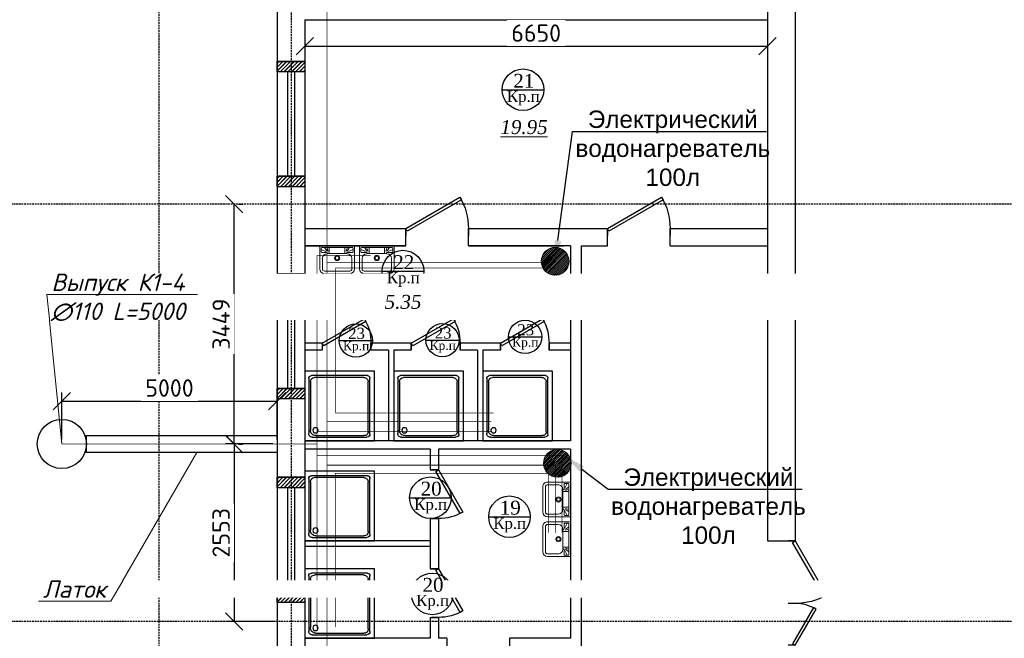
# Model space of a CAD drawing. Header units: inches. Extents: x 8001 to 766003, y -84601 to 563258.
# Tile 169 of 169: x 466751 to 480909, y 406423 to 415313. Entities that reach past the tile are written whole.
import ezdxf
from ezdxf import colors
from ezdxf.entities.mleader import LeaderData, LeaderLine
from ezdxf.math import Vec2, Vec3

# ---------------------------------------------------------------- set-up
doc = ezdxf.new("R2010")
doc.units = ezdxf.units.IN
doc.header["$MEASUREMENT"] = 0
doc.linetypes.add('Dashed', pattern=[19.05, 12.7, -6.35])
for name, color, linetype, lineweight in [('-N1-B1-', 5, 'Continuous', 50), ('.', 7, 'Continuous', 15), ('22-САНТЕХНИКА', 4, 'Continuous', 5), ('Т3', 10, 'Continuous', 25)]:
    doc.layers.add(name, color=color, linetype=linetype, lineweight=lineweight)
doc.layers.add('РАЗРЕЗ', color=7, linetype='Continuous')
doc.styles.add('ISOCPEUR_1.00', font='isocpeui.ttf')
doc.styles.get("Standard").update_dxf_attribs({"font": 'arial.ttf'})
doc.styles.add('Text style', font='isocpeur.ttf', dxfattribs={"height": 250})
doc.styles.add('TIEMS', font='times.ttf')
doc.dimstyles.new('Dim Style', dxfattribs={"dimtxt": 250, "dimasz": 250, "dimexe": 125, "dimexo": 62.5, "dimgap": 62.5, "dimtad": 1, "dimdec": 0, "dimtxsty": 'Text style', "dimblk": 'OBLIQUE', "dimcen": 250, "dimclrd": 256, "dimclre": 256, "dimclrt": 256, "dimadec": 0, "dimazin": 0, "dimtfac": 1, "dimtdec": 0, "dimtmove": 0, "dimatfit": 3, "dimldrblk": 'OBLIQUE', "dimfxl": 1, "dimlwd": -1, "dimlwe": -1, "dimarcsym": 0})

# ---------------------------------------------------------------- blocks, each defined once
blk = doc.blocks.new('*U285')
at = {"color": 5}
for p, q in [((0, 0), (0, -4)), ((-36, 0), (-36, -4))]:
    blk.add_line(p, q, dxfattribs=at)
blk.add_lwpolyline([(0, 0), (-31.18, 18), (-32.05, 16.48), (-0.88, -1.52)], close=True, dxfattribs=at)
blk.add_arc((0, 0), 36, 150, 180, dxfattribs=at)
blk = doc.blocks.new('*U286')
at = {"color": 5}
for p, q in [((0, 0), (0, -4)), ((-28, 0), (-28, -4))]:
    blk.add_line(p, q, dxfattribs=at)
blk.add_lwpolyline([(0, 0), (-24.25, 14), (-25.12, 12.48), (-0.88, -1.52)], close=True, dxfattribs=at)
blk.add_arc((0, 0), 28, 150, 180, dxfattribs=at)
blk = doc.blocks.new('*U287')
at = {"color": 5}
for p, q in [((0, 0), (0, 4)), ((36, 0), (36, 4))]:
    blk.add_line(p, q, dxfattribs=at)
blk.add_lwpolyline([(0, 0), (31.18, -18), (32.05, -16.48), (0.88, 1.52)], close=True, dxfattribs=at)
blk.add_arc((0, 0), 36, 330, 0, dxfattribs=at)
blk = doc.blocks.new('*U288')
at = {"color": 5}
for p, q in [((0, 0), (0, 4)), ((24, 0), (24, 4))]:
    blk.add_line(p, q, dxfattribs=at)
blk.add_lwpolyline([(0, 0), (20.78, -12), (21.66, -10.48), (0.88, 1.52)], close=True, dxfattribs=at)
blk.add_arc((0, 0), 24, 330, 0, dxfattribs=at)
blk = doc.blocks.new('_Oblique')
at = {"color": 0, "linetype": 'ByBlock', "lineweight": -2}
blk.add_line((-0.5, -0.5), (0.5, 0.5), dxfattribs=at)
blk = doc.blocks.new('*D220')
at = {"transparency": 16777216}
for p, q in [((178698, 216613), (178698, 216170)), ((185348, 216613), (185348, 216170)), ((178698, 216295), (185348, 216295))]:
    blk.add_line(p, q, dxfattribs=at)
at = {"layer": 'Defpoints', "color": 0, "transparency": 16777216}
for p in [(178698, 216676), (185348, 216676), (185348, 216295)]:
    blk.add_point(p, dxfattribs=at)
at = {"transparency": 16777216, "xscale": 250, "yscale": 250, "zscale": 250, "rotation": 180}
blk.add_blockref('_Oblique', (178698, 216295), dxfattribs=at)
at = {"transparency": 16777216, "xscale": 250, "yscale": 250, "zscale": 250}
blk.add_blockref('_Oblique', (185348, 216295), dxfattribs=at)
at = {"transparency": 16777216, "insert": (182023, 216483), "char_height": 250, "attachment_point": 5, "style": 'Text style', "bg_fill": 3, "box_fill_scale": 1.25, "bg_fill_color": 256, "bg_fill_true_color": 13158600, "bg_fill_transparency": 0}
blk.add_mtext('6650', dxfattribs=at)
blk = doc.blocks.new('Podd_100x100')
for p, q in [((-1000, 1000), (0, 1000)), ((-1000, 0), (-1000, 1000)), ((0, 1000), (0, 0)), ((-934, 95), (-934, 899)), ((-899, 936), (-93, 936)), ((-846, 910), (-138, 910)), ((-54, 897), (-54, 104)), ((-910, 134), (-910, 845)), ((-80, 849), (-80, 153)), ((0, 0), (-1000, 0)), ((-106, 50), (-891, 50)), ((-158, 74), (-849, 74))]:
    blk.add_line(p, q)
blk.add_circle((-152, 149), 37.8)
for centre, radius, start, end in [((-897, 899), 37.1, 93.4392, 180), ((-846, 845), 64.4, 89.8866, 180.3705), ((-140, 849), 60.5, 359.6831, 88.2872), ((-93, 897), 39.2, 0.0324, 90), ((-155, 149), 75.6, 267.8648, 3.2153), ((-891, 93), 43.1, 176.352, 270.7469), ((-855, 128), 55.1, 174.0824, 276.5324), ((-107, 102), 52.6, 270.31, 1.996)]:
    blk.add_arc(centre, radius, start, end)
blk = doc.blocks.new('fewfwefwe')
at = {"layer": '22-САНТЕХНИКА', "color": 0}
for p, q in [((4138100, 871350), (4138100, 871019)), ((4138350, 871350), (4138100, 871350)), ((4138119, 871313), (4138119, 871269)), ((4138350, 871325), (4138131, 871325)), ((4138188, 871269), (4138131, 871294)), ((4138206, 871275), (4138175, 871319)), ((4138219, 871275), (4138206, 871319)), ((4138238, 871238), (4138238, 871325)), ((4138350, 871350), (4138600, 871350)), ((4138350, 871325), (4138569, 871325)), ((4138462, 871238), (4138462, 871325)), ((4138481, 871275), (4138494, 871319)), ((4138494, 871275), (4138525, 871319)), ((4138512, 871269), (4138569, 871294)), ((4138581, 871313), (4138581, 871269)), ((4138600, 871350), (4138600, 871019)), ((4138131, 871256), (4138200, 871256)), ((4138138, 871019), (4138138, 871169)), ((4138206, 871238), (4138350, 871238)), ((4138212, 871244), (4138212, 871238)), ((4138494, 871238), (4138350, 871238)), ((4138488, 871244), (4138488, 871238)), ((4138569, 871256), (4138500, 871256)), ((4138562, 871019), (4138562, 871169)), ((4138350, 870988), (4138169, 870988)), ((4138350, 870988), (4138531, 870988)), ((4138169, 870950), (4138350, 870950)), ((4138531, 870950), (4138350, 870950))]:
    blk.add_line(p, q, dxfattribs=at)
for radius in [37.5, 25]:
    blk.add_circle((4138350, 871175), radius, dxfattribs=at)
for centre, radius, start, end in [((4138131, 871313), 12.5, 90, 180), ((4138131, 871269), 12.5, 180, 270), ((4138569, 871313), 12.5, 0, 90), ((4138569, 871269), 12.5, 270, 0), ((4138206, 871169), 68.7, 90, 180), ((4138200, 871244), 12.5, 0, 90), ((4138500, 871244), 12.5, 90, 180), ((4138494, 871169), 68.7, 0, 90), ((4138169, 871019), 68.7, 180, 270), ((4138169, 871019), 31.2, 180, 270), ((4138531, 871019), 68.7, 270, 0), ((4138531, 871019), 31.2, 270, 0)]:
    blk.add_arc(centre, radius, start, end, dxfattribs=at)
blk = doc.blocks.new('_None')
blk = doc.blocks.new('*D329')
at = {"transparency": 16777216}
for p, q in [((470390, 409216), (469710, 409216)), ((469835, 409216), (469835, 406663)), ((470390, 406663), (469710, 406663))]:
    blk.add_line(p, q, dxfattribs=at)
at = {"layer": 'Defpoints', "color": 0, "transparency": 16777216}
for p in [(470452, 409216), (469835, 406663), (470452, 406663)]:
    blk.add_point(p, dxfattribs=at)
at = {"transparency": 16777216, "xscale": 250, "yscale": 250, "zscale": 250}
for p, rotation in [((469835, 409216), 90), ((469835, 406663), 270)]:
    blk.add_blockref('_Oblique', p, dxfattribs=dict(at, rotation=rotation))
at = {"transparency": 16777216, "insert": (469647, 407940), "char_height": 250, "attachment_point": 5, "rotation": 90, "style": 'Text style', "bg_fill": 3, "box_fill_scale": 1.25, "bg_fill_color": 256, "bg_fill_true_color": 13158600, "bg_fill_transparency": 0}
blk.add_mtext('2553', dxfattribs=at)
blk = doc.blocks.new('*D312')
at = {"transparency": 16777216}
for p, q in [((469836, 409215), (469836, 412663)), ((469898, 412663), (469961, 412663)), ((469898, 409215), (469961, 409215))]:
    blk.add_line(p, q, dxfattribs=at)
at = {"layer": 'Defpoints', "color": 0, "transparency": 16777216}
for p in [(469836, 412663), (469836, 412663), (469836, 409215)]:
    blk.add_point(p, dxfattribs=at)
at = {"transparency": 16777216, "xscale": 250, "yscale": 250, "zscale": 250}
for p, rotation in [((469836, 412663), 90), ((469836, 409215), 270)]:
    blk.add_blockref('_Oblique', p, dxfattribs=dict(at, rotation=rotation))
at = {"transparency": 16777216, "insert": (469648, 410939), "char_height": 250, "attachment_point": 5, "rotation": 90, "style": 'Text style', "bg_fill": 3, "box_fill_scale": 1.25, "bg_fill_color": 256, "bg_fill_true_color": 13158600, "bg_fill_transparency": 0}
blk.add_mtext('3449', dxfattribs=at)
blk = doc.blocks.new('*D313')
at = {"transparency": 16777216}
for p, q in [((467358, 409278), (467358, 409957)), ((470452, 409278), (470452, 409957)), ((467358, 409832), (470452, 409832))]:
    blk.add_line(p, q, dxfattribs=at)
at = {"layer": 'Defpoints', "color": 0, "transparency": 16777216}
for p in [(470452, 409832), (467358, 409216), (470452, 409216)]:
    blk.add_point(p, dxfattribs=at)
at = {"transparency": 16777216, "xscale": 250, "yscale": 250, "zscale": 250, "rotation": 180}
blk.add_blockref('_Oblique', (467358, 409832), dxfattribs=at)
at = {"transparency": 16777216, "xscale": 250, "yscale": 250, "zscale": 250}
blk.add_blockref('_Oblique', (470452, 409832), dxfattribs=at)
at = {"transparency": 16777216, "insert": (468905, 410020), "char_height": 250, "attachment_point": 5, "style": 'Text style', "bg_fill": 3, "box_fill_scale": 1.25, "bg_fill_color": 256, "bg_fill_true_color": 13158600, "bg_fill_transparency": 0}
blk.add_mtext('5000', dxfattribs=at)
blk = doc.blocks.new('sjjg')
at = {"layer": '.'}
h = blk.add_hatch(dxfattribs=at)
h.set_pattern_fill('JIS_LC_8', color=32, scale=5)
h.set_pattern_definition([(45, (1858980.19, 2051574.227), (-27.57716447, 27.57716447), []), (45, (1858982.19, 2051574.227), (-27.57716447, 27.57716447), [])])
h.paths.add_polyline_path([(178697.8, 214425.7), (178497.8, 214425.7), (178497.8, 214275.7), (178697.8, 214275.7)])
h.paths.add_polyline_path([(178497.8, 214425.7), (178297.8, 214425.7), (178297.8, 214275.7), (178497.8, 214275.7)])
h.paths.add_polyline_path([(178497.8, 216075.7), (178297.8, 216075.7), (178297.8, 215925.7), (178497.8, 215925.7)])
h.paths.add_polyline_path([(178697.8, 216075.7), (178497.8, 216075.7), (178497.8, 215925.7), (178697.8, 215925.7)])
h = blk.add_hatch(dxfattribs=at)
h.set_pattern_fill('JIS_LC_8', color=32, scale=5)
h.set_pattern_definition([(45, (1858980.19, 2048524.227), (-27.57716447, 27.57716447), []), (45, (1858982.19, 2048524.227), (-27.57716447, 27.57716447), [])])
h.paths.add_polyline_path([(178697.8, 211375.7), (178497.8, 211375.7), (178497.8, 211225.7), (178697.8, 211225.7)])
h.paths.add_polyline_path([(178497.8, 211375.7), (178297.8, 211375.7), (178297.8, 211225.7), (178497.8, 211225.7)])
h.paths.add_polyline_path([(178497.8, 213025.7), (178297.8, 213025.7), (178297.8, 212875.7), (178497.8, 212875.7)])
h.paths.add_polyline_path([(178697.8, 213025.7), (178497.8, 213025.7), (178497.8, 212875.7), (178697.8, 212875.7)])
h = blk.add_hatch(dxfattribs=at)
h.set_pattern_fill('JIS_LC_8', color=32, scale=5)
h.set_pattern_definition([(45, (1858980.19, 2045598.553), (-27.57716447, 27.57716447), []), (45, (1858982.19, 2045598.553), (-27.57716447, 27.57716447), [])])
h.paths.add_polyline_path([(178697.8, 208450), (178497.8, 208450), (178497.8, 208300), (178697.8, 208300)])
h.paths.add_polyline_path([(178497.8, 208450), (178297.8, 208450), (178297.8, 208300), (178497.8, 208300)])
h.paths.add_polyline_path([(178497.8, 210100), (178297.8, 210100), (178297.8, 209950), (178497.8, 209950)])
h.paths.add_polyline_path([(178697.8, 210100), (178497.8, 210100), (178497.8, 209950), (178697.8, 209950)])
at = {"color": 1, "linetype": 'Dashed', "ltscale": 2}
for p, q in [((176597.8, 230395.7), (176597.8, 174874.9)), ((178497.8, 220925.7), (178497.8, 174874.9)), ((244447.8, 214025.7), (170054.2, 214025.7)), ((244447.8, 208025.7), (170054.2, 208025.7))]:
    blk.add_line(p, q, dxfattribs=at)
for p, q in [((178297.8, 220725.7), (178297.8, 195125.7)), ((185347.8, 217705.7), (185347.8, 209185.7)), ((185747.8, 217705.7), (185747.8, 209185.7)), ((178697.8, 216675.7), (185347.8, 216675.7)), ((178697.8, 216675.7), (178697.8, 213675.7)), ((178697.8, 216075.7), (178297.8, 216075.7)), ((178697.8, 216075.7), (178297.8, 216075.7)), ((178697.8, 216075.7), (178297.8, 216075.7)), ((178697.8, 216075.7), (178297.8, 216075.7)), ((178697.8, 215925.7), (178297.8, 215925.7)), ((178697.8, 214425.7), (178297.8, 214425.7)), ((178697.8, 214275.7), (178297.8, 214275.7)), ((178697.8, 214275.7), (178297.8, 214275.7)), ((178697.8, 214275.7), (178297.8, 214275.7)), ((178697.8, 214275.7), (178297.8, 214275.7)), ((178697.8, 213675.7), (180147.8, 213675.7)), ((178697.8, 213675.7), (178697.8, 201565.7)), ((180147.8, 213425.7), (180147.8, 213675.7)), ((181047.8, 213675.7), (183047.8, 213675.7)), ((181047.8, 213425.7), (181047.8, 213675.7)), ((183047.8, 213425.7), (183047.8, 213675.7)), ((183947.8, 213675.7), (185347.8, 213675.7)), ((183947.8, 213425.7), (183947.8, 213675.7)), ((178697.8, 213425.7), (178697.8, 210625.7)), ((178697.8, 213425.7), (180147.8, 213425.7)), ((180147.8, 213425.7), (178697.8, 213425.7)), ((181047.8, 213425.7), (182417.8, 213425.7)), ((182517.8, 213425.7), (181047.8, 213425.7)), ((182517.8, 213425.7), (182517.8, 210625.7)), ((182667.8, 213425.7), (182667.8, 203265.7)), ((182667.8, 213425.7), (183047.8, 213425.7)), ((183947.8, 213425.7), (185347.8, 213425.7)), ((178697.8, 213025.7), (178297.8, 213025.7)), ((178697.8, 213025.7), (178297.8, 213025.7)), ((178697.8, 213025.7), (178297.8, 213025.7)), ((178697.8, 212875.7), (178297.8, 212875.7)), ((178947.8, 212025.7), (178697.8, 212025.7)), ((180227.8, 212025.7), (179647.8, 212025.7)), ((181507.8, 212025.7), (180927.8, 212025.7)), ((182517.8, 212025.7), (182207.8, 212025.7)), ((178947.8, 211925.7), (178697.8, 211925.7)), ((179897.8, 211925.7), (179647.8, 211925.7)), ((179897.8, 211925.7), (179897.8, 210625.7)), ((179977.8, 211925.7), (179977.8, 210625.7)), ((180227.8, 211925.7), (179977.8, 211925.7)), ((181177.8, 211925.7), (180927.8, 211925.7)), ((181177.8, 211925.7), (181177.8, 210625.7)), ((181257.8, 211925.7), (181257.8, 210625.7)), ((181507.8, 211925.7), (181257.8, 211925.7)), ((182517.8, 211925.7), (182207.8, 211925.7)), ((178697.8, 211375.7), (178297.8, 211375.7)), ((178697.8, 211225.7), (178297.8, 211225.7)), ((178697.8, 211225.7), (178297.8, 211225.7)), ((178697.8, 211225.7), (178297.8, 211225.7)), ((182517.8, 210625.7), (178697.8, 210625.7)), ((178697.8, 210505.7), (178697.8, 209205.7)), ((180497.8, 210505.7), (178697.8, 210505.7)), ((180497.8, 210505.7), (178697.8, 210505.7)), ((180497.8, 210505.7), (180497.8, 210205.7)), ((180617.8, 210505.7), (180617.8, 210205.7)), ((182417.8, 210505.7), (180617.8, 210505.7)), ((182517.8, 210505.7), (180617.8, 210505.7)), ((182517.8, 210505.7), (182517.8, 207785.7)), ((180497.8, 210205.7), (180617.8, 210205.7)), ((178697.8, 210100), (178297.8, 210100)), ((178697.8, 210100), (178297.8, 210100)), ((178697.8, 210100), (178297.8, 210100)), ((178697.8, 209950), (178297.8, 209950)), ((180497.8, 209505.7), (180497.8, 209205.7)), ((180497.8, 209505.7), (180497.8, 208785.7)), ((180497.8, 209505.7), (180617.8, 209505.7)), ((180617.8, 209505.7), (180617.8, 208785.7)), ((185347.8, 209185.7), (185747.8, 209185.7)), ((178697.8, 209085.7), (178697.8, 207785.7)), ((180497.8, 208785.7), (180617.8, 208785.7)), ((178697.8, 208450), (178297.8, 208450)), ((178697.8, 208300), (178297.8, 208300)), ((178697.8, 208300), (178297.8, 208300)), ((178697.8, 208300), (178297.8, 208300)), ((180497.8, 208085.7), (180497.8, 207785.7)), ((180497.8, 208085.7), (180617.8, 208085.7)), ((180617.8, 208085.7), (180617.8, 207785.7)), ((180497.8, 207785.7), (178697.8, 207785.7)), ((180737.8, 207785.7), (180617.8, 207785.7)), ((180737.8, 207785.7), (180737.8, 207665.7)), ((182517.8, 207785.7), (181637.8, 207785.7)), ((181637.8, 207785.7), (181637.8, 207665.7))]:
    blk.add_line(p, q)
at = {"color": 5}
for p, q in [((178447.8, 215925.7), (178447.8, 214425.7)), ((178547.8, 215925.7), (178547.8, 214425.7)), ((178447.8, 212875.7), (178447.8, 211375.7)), ((178547.8, 212875.7), (178547.8, 211375.7)), ((178447.8, 209950), (178447.8, 208450)), ((178547.8, 209950), (178547.8, 208450))]:
    blk.add_line(p, q, dxfattribs=at)
for points in [[(179647.8, 211925.7), (179647.8, 212025.7)], [(180227.8, 211925.7), (180227.8, 212025.7)], [(180927.8, 211925.7), (180927.8, 212025.7)], [(181507.8, 211925.7), (181507.8, 212025.7)], [(182207.8, 211925.7), (182207.8, 212025.7)]]:
    blk.add_lwpolyline(points)
at = {"layer": 'РАЗРЕЗ', "linetype": 'ByBlock', "lineweight": 25, "ltscale": 2}
for p, q in [((180497.8, 209185.7), (178697.8, 209185.7)), ((180497.8, 209105.7), (178697.8, 209105.7))]:
    blk.add_line(p, q, dxfattribs=at)
for points in [[(178297.8, 216075.7), (178697.8, 216075.7), (178697.8, 215925.7), (178297.8, 215925.7)], [(178297.8, 214425.7), (178697.8, 214425.7), (178697.8, 214275.7), (178297.8, 214275.7)], [(178297.8, 213025.7), (178697.8, 213025.7), (178697.8, 212875.7), (178297.8, 212875.7)], [(178297.8, 211375.7), (178697.8, 211375.7), (178697.8, 211225.7), (178297.8, 211225.7)], [(178297.8, 210100), (178697.8, 210100), (178697.8, 209950), (178297.8, 209950)], [(178297.8, 208450), (178697.8, 208450), (178697.8, 208300), (178297.8, 208300)]]:
    blk.add_lwpolyline(points, close=True, dxfattribs=at)
for points in [[(181535, 215669.2), (182132.9, 215669.2)], [(179809, 213062.6), (180406.9, 213062.6)], [(181624.1, 212116.2), (182102.5, 212116.2)], [(179191.8, 212064.4), (179670.2, 212064.4)], [(180437.4, 212070.4), (180915.7, 212070.4)], [(180202.9, 209805.9), (180800.8, 209805.9)], [(181339.8, 209532.7), (181937.7, 209532.7)], [(180229.3, 208423.8), (180827.2, 208423.8)]]:
    blk.add_lwpolyline(points, dxfattribs=at)
for centre, radius in [((181833.9, 215669.2), 299), ((180107.9, 213062.6), 299), ((179431, 212064.4), 239.2), ((180676.5, 212070.4), 239.2), ((181863.3, 212116.2), 239.2), ((180501.8, 209805.9), 299), ((181638.8, 209532.7), 299), ((180528.2, 208423.8), 299)]:
    blk.add_circle(centre, radius, dxfattribs=at)
at = {"color": 5, "xscale": -25, "yscale": 25, "zscale": 25}
for name, p in [('*U285', (180147.8, 213675.7)), ('*U285', (183047.8, 213675.7)), ('*U286', (178947.8, 212025.7)), ('*U286', (180227.8, 212025.7)), ('*U286', (181507.8, 212025.7))]:
    blk.add_blockref(name, p, dxfattribs=at)
at = {"color": 5, "yscale": 25, "zscale": 25}
for name, p, xscale, rotation in [('*U286', (180617.8, 210205.7), -25, 270), ('*U287', (185747.8, 209185.7), -25, 90), ('*U286', (180617.8, 208785.7), -25, 270), ('*U288', (185747.8, 207685.7), 25, 90.00000000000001)]:
    blk.add_blockref(name, p, dxfattribs=dict(at, xscale=xscale, rotation=rotation))
at = {"lineweight": 0, "ltscale": 100, "attachment_point": 5, "style": 'TIEMS'}
for s, insert, char_height, width in [('\\A1;21', (181845.3, 215797.6), 200, 250.18), ('\\A1;Кр.п', (181837.8, 215549.1), 160, 925.177), ('\\A1;22', (180119.3, 213191), 200, 250.18), ('\\A1;Кр.п', (180111.8, 212942.4), 160, 925.177), ('\\A1;23', (179440.1, 212167.2), 160, 200.144), ('\\A1;23', (180685.7, 212173.1), 160, 200.144), ('\\A1;23', (181872.4, 212218.9), 160, 200.144), ('\\A1;Кр.п', (181866.4, 212020.1), 128, 740.141), ('\\A1;Кр.п', (179434.1, 211968.3), 128, 740.141), ('\\A1;Кр.п', (180679.6, 211974.2), 128, 740.141), ('\\A1;20', (180513.2, 209934.3), 200, 250.18), ('\\A1;Кр.п', (180505.7, 209685.7), 160, 925.177), ('\\A1;19', (181650.2, 209661.1), 200, 250.18), ('\\A1;Кр.п', (181642.6, 209412.5), 160, 925.177), ('\\A1;20', (180539.7, 208552.2), 200, 250.18), ('\\A1;Кр.п', (180532.1, 208303.6), 160, 925.177)]:
    blk.add_mtext(s, dxfattribs=dict(at, insert=insert, char_height=char_height, width=width))
at = {"lineweight": 0, "ltscale": 100, "char_height": 200, "attachment_point": 5, "style": 'TIEMS'}
for s, insert in [('\\A1;{\\fTimes New Roman|b0|i1|c204|p18;\\L19.95}', (181848.2, 215130.5)), ('\\A1;{\\fTimes New Roman|b0|i1|c204|p18;\\L5.35}', (180108.6, 212618.7))]:
    blk.add_mtext(s, dxfattribs=dict(at, insert=insert))
dim = blk.add_linear_dim(base=(185347.8, 216295.2), p1=(178697.8, 216675.7), p2=(185347.8, 216675.7), dimstyle='Dim Style', override={"dimtfill": 1, "dimarcsym": 1})
dim.commit()
dim.dimension.update_dxf_attribs({"geometry": '*D220', "text_midpoint": (182022.8, 216482.7)})

msp = doc.modelspace()

# ---------------------------------------------------------------- block references
msp.add_blockref('sjjg', (292154.516, 198637.601))

# ---------------------------------------------------------------- next in the draw order: hatches: boundary and pattern name
at = {"ltscale": 150}
h = msp.add_hatch(dxfattribs=at)
h.set_pattern_fill('JIS_LC_20A', color=1)
h.set_pattern_definition([(45, (31367.66, 459398.653), (-14.1421356, 14.1421356), []), (45, (31368.66, 459398.653), (-14.1421356, 14.1421356), [])])
edge = h.paths.add_edge_path()
edge.add_arc((474483.088, 408939.222), 200, 0, 360)

# ---------------------------------------------------------------- next in the draw order: linework, layer by layer
at = {"layer": '.', "color": 1, "ltscale": 150}
msp.add_circle((474481.096, 408939.222), 200, dxfattribs=at)
at = {"color": 5, "linetype": 'ByBlock', "const_width": 10}
for points in [[(471167.743, 421891.093), (471167.743, 390242.24)], [(471167.743, 411820.38), (474458.084, 411820.38)], [(471167.743, 409536.075), (473531.229, 409536.075)], [(471167.743, 408911.515), (474452.25, 408911.515), (474452.25, 407938.39)]]:
    msp.add_lwpolyline(points, dxfattribs=at)
at = {"color": 3, "linetype": 'ByBlock', "const_width": 10}
for points in [[(471027.021, 409396.613), (471027.021, 411922.57), (471795.285, 411922.57)], [(473529.82, 409396.613), (471027.021, 409396.613), (471027.021, 406568.055)], [(471027.021, 409215.81), (467357.688, 409215.81)], [(471027.021, 409049.134), (474547.412, 409049.134), (474547.412, 407945.58)]]:
    msp.add_lwpolyline(points, dxfattribs=at)
at = {"color": 1, "linetype": 'ByBlock', "const_width": 10}
msp.add_lwpolyline([(474355.651, 407939.962), (474355.651, 408793.92), (471287.978, 408793.92), (471287.978, 406584.998)], dxfattribs=at)

# ---------------------------------------------------------------- next in the draw order: block references
at = {"xscale": -1}
for name, p in [('fewfwefwe', (4609665.102, -459286.918)), ('fewfwefwe', (4610236.318, -459286.918)), ('Podd_100x100', (470852.329, 409263.287)), ('Podd_100x100', (472132.329, 409263.287)), ('Podd_100x100', (473412.329, 409263.287)), ('Podd_100x100', (470852.329, 407823.287)), ('Podd_100x100', (470852.329, 406423.287))]:
    msp.add_blockref(name, p, dxfattribs=at)
at = {"xscale": -1, "rotation": 270}
for p in [(-396677.876, -3729931.44), (-396677.876, -3730502.656)]:
    msp.add_blockref('fewfwefwe', p, dxfattribs=at)

# ---------------------------------------------------------------- next in the draw order: leaders
at = {"layer": 'Т3'}
ml = msp.add_multileader_mtext('Standard', dxfattribs=at)
ml.set_content('Электрический\\Pводонагреватель\\P100л', color=256)
ml.set_leader_properties(color=256, linetype='ByLayer', lineweight=-1)
ml.build(insert=Vec2(0, 0))
ml.multileader.update_dxf_attribs({"has_dogleg": 0, "text_left_attachment_type": 6, "text_right_attachment_type": 6, "dogleg_length": 0.36, "arrow_head_size": 300})
ctx = ml.context
ctx.base_point, ctx.char_height, ctx.arrow_head_size, ctx.landing_gap_size, ctx.plane_origin = Vec3(474698.057, 413707.682), 250, 300, 60.75, Vec3(455702.275, 410104.99)
ctx.left_attachment, ctx.right_attachment, ctx.text_align_type = 6, 6, 1
notes = []
notes.append((ctx, [(0, (1, 1, 0), (474697.697, 413707.682), (1, 0), 0.36, [(0, [(474450.313, 411841.697)], 0, [])])]))
ctx.mtext.insert, ctx.mtext.width, ctx.mtext.defined_height, ctx.mtext.alignment, ctx.mtext.flow_direction = Vec3(476142.078, 414007.682), 2702.5, 2367.809, 2, 5
ml = msp.add_multileader_mtext('Standard', dxfattribs=at)
ml.set_content('Электрический\\Pводонагреватель\\P100л', color=256)
ml.set_leader_properties(color=256, linetype='ByLayer', lineweight=-1)
ml.build(insert=Vec2(0, 0))
ml.multileader.update_dxf_attribs({"has_dogleg": 0, "text_left_attachment_type": 6, "text_right_attachment_type": 6, "dogleg_length": 0.36, "arrow_head_size": 300})
ctx = ml.context
ctx.base_point, ctx.char_height, ctx.arrow_head_size, ctx.landing_gap_size, ctx.plane_origin = Vec3(475210.228, 408564.257), 250, 300, 60.75, Vec3(455046.939, 407212.632)
ctx.left_attachment, ctx.right_attachment, ctx.text_align_type = 6, 6, 1
notes.append((ctx, [(0, (1, 1, 0), (475209.868, 408564.257), (1, 0), 0.36, [(0, [(474597.614, 409038.958)], 0, [])])]))
ctx.mtext.insert, ctx.mtext.width, ctx.mtext.defined_height, ctx.mtext.alignment, ctx.mtext.flow_direction = Vec3(476654.249, 408864.257), 2702.5, 2367.809, 2, 5
for ctx, leaders in notes:
    for number, flags, end, landing, length, lines in leaders:
        leader = LeaderData()
        leader.index, (leader.has_last_leader_line, leader.has_dogleg_vector, leader.attachment_direction) = number, flags
        leader.last_leader_point, leader.dogleg_vector, leader.dogleg_length = Vec3(end), Vec3(landing), length
        for number, points, colour, breaks in lines:
            line = LeaderLine()
            line.index, line.vertices, line.color, line.breaks = number, Vec3.list(points), colors.encode_raw_color(colour), breaks
            leader.lines.append(line)
        ctx.leaders.append(leader)

# ---------------------------------------------------------------- next in the draw order: leaders
at = {"layer": '-N1-B1-', "color": 0}
ml = msp.add_multileader_mtext('Standard', dxfattribs=at)
ml.set_content('{\\C0;Выпуск К1-4 \\P∅110 L=5000}', color=(0, 0, 0), style='ISOCPEUR_1.00')
ml.set_leader_properties(color=256, linetype='ByLayer', lineweight=15)
ml.set_arrow_properties(name='NONE')
ml.build(insert=Vec2(0, 0))
ml.multileader.update_dxf_attribs({"text_left_attachment_type": 6, "text_right_attachment_type": 6, "dogleg_length": 0.125, "arrow_head_size": 160000, "scale": 200})
ctx = ml.context
ctx.base_point, ctx.scale, ctx.char_height, ctx.arrow_head_size, ctx.landing_gap_size, ctx.plane_origin = Vec3(467167.812, 411364.577), 200, 250, 160000, 0, Vec3(479100.486, 414740.301)
ctx.left_attachment, ctx.right_attachment, ctx.text_align_type = 6, 6, 1
notes = []
notes.append((ctx, [(1, (1, 1, 0), (467142.786, 411364.577), (1, 0), 25.026, [(2, [(467357.688, 409215.81)], 0, [])])]))
ctx.mtext.insert, ctx.mtext.rotation, ctx.mtext.width, ctx.mtext.alignment, ctx.mtext.flow_direction = Vec3(468163.835, 411664.577), 6.283185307, 2397.18407, 2, 5
ctx.mtext.has_bg_fill, ctx.mtext.bg_color, ctx.mtext.bg_scale_factor, ctx.mtext.bg_transparency, ctx.mtext.use_window_bg_color = 1, -1073741824, 1, 0, 1
for ctx, leaders in notes:
    for number, flags, end, landing, length, lines in leaders:
        leader = LeaderData()
        leader.index, (leader.has_last_leader_line, leader.has_dogleg_vector, leader.attachment_direction) = number, flags
        leader.last_leader_point, leader.dogleg_vector, leader.dogleg_length = Vec3(end), Vec3(landing), length
        for number, points, colour, breaks in lines:
            line = LeaderLine()
            line.index, line.vertices, line.color, line.breaks = number, Vec3.list(points), colors.encode_raw_color(colour), breaks
            leader.lines.append(line)
        ctx.leaders.append(leader)

# ---------------------------------------------------------------- next in the draw order: hatches: boundary and pattern name
at = {"ltscale": 150}
h = msp.add_hatch(dxfattribs=at)
h.set_pattern_fill('JIS_LC_20A', color=1)
h.set_pattern_definition([(45, (31336.876, 462301.128), (-14.1421356, 14.1421356), []), (45, (31337.876, 462301.128), (-14.1421356, 14.1421356), [])])
edge = h.paths.add_edge_path()
edge.add_arc((474452.305, 411841.697), 200, 0, 360)

# ---------------------------------------------------------------- next in the draw order: linework, layer by layer
at = {"layer": '.', "color": 1, "ltscale": 150}
msp.add_circle((474450.313, 411841.697), 200, dxfattribs=at)
at = {"color": 1, "linetype": 'ByBlock', "const_width": 10}
msp.add_lwpolyline([(473563.986, 409659.348), (471295.901, 409659.348), (471295.901, 411745.547), (474458.084, 411745.547)], dxfattribs=at)
msp.add_lwpolyline([(467711.239, 409339.91), (470452.329, 409339.91), (470452.329, 409091.711), (467711.239, 409091.711)], close=True)
msp.add_circle((467357.688, 409215.81), 353.551)

# ---------------------------------------------------------------- next in the draw order: dimensions: what is measured, and where the dimension line sits
dim = msp.add_linear_dim(base=(469834.63, 406663.287), p1=(470452.329, 409215.81), p2=(470452.329, 406663.287), angle=90, dimstyle='Dim Style', override={"dimtfill": 1, "dimarcsym": 1})
dim.commit()
dim.dimension.update_dxf_attribs({"geometry": '*D329', "text_midpoint": (469647.13, 407939.549)})

# ---------------------------------------------------------------- next in the draw order: dimensions: what is measured, and where the dimension line sits
dim = msp.add_linear_dim(base=(469835.88, 412663.287), p1=(469835.88, 409214.56), p2=(469835.88, 412663.287), angle=90, dimstyle='Dim Style', override={"dimtfill": 1, "dimarcsym": 1})
dim.commit()
dim.dimension.update_dxf_attribs({"geometry": '*D312', "text_midpoint": (469648.38, 410938.924)})

# ---------------------------------------------------------------- next in the draw order: dimensions: what is measured, and where the dimension line sits
dim = msp.add_linear_dim(base=(470452.329, 409832.484), p1=(467357.688, 409215.81), p2=(470452.329, 409215.81), text='5000', dimstyle='Dim Style', override={"dimtfill": 1, "dimarcsym": 1})
dim.commit()
dim.dimension.update_dxf_attribs({"geometry": '*D313', "text_midpoint": (468905.009, 410019.984)})

# ---------------------------------------------------------------- next in the draw order: leaders
at = {"layer": '-N1-B1-', "color": 0}
ml = msp.add_multileader_mtext('Standard', dxfattribs=at)
ml.set_content('{\\C0;Латок}', color=(0, 0, 0), style='ISOCPEUR_1.00')
ml.set_leader_properties(color=256, linetype='ByLayer', lineweight=15)
ml.set_arrow_properties(name='NONE')
ml.build(insert=Vec2(0, 0))
ml.multileader.update_dxf_attribs({"text_left_attachment_type": 6, "text_right_attachment_type": 6, "dogleg_length": 0.125, "arrow_head_size": 160000, "scale": 200})
ctx = ml.context
ctx.base_point, ctx.scale, ctx.char_height, ctx.arrow_head_size, ctx.landing_gap_size, ctx.plane_origin = Vec3(467038.636, 406955.22), 200, 250, 160000, 0, Vec3(480784.864, 413924.633)
ctx.left_attachment, ctx.right_attachment, ctx.text_align_type = 6, 6, 1
notes = []
notes.append((ctx, [(0, (1, 1, 0), (468060.631, 406955.22), (-1, 0), 25.026, [(2, [(469297.993, 409091.711)], 0, [])])]))
ctx.mtext.insert, ctx.mtext.rotation, ctx.mtext.width, ctx.mtext.alignment, ctx.mtext.flow_direction = Vec3(467537.121, 407255.22), 6.283185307, 2397.18407, 2, 5
ctx.mtext.has_bg_fill, ctx.mtext.bg_color, ctx.mtext.bg_scale_factor, ctx.mtext.bg_transparency, ctx.mtext.use_window_bg_color = 1, -1073741824, 1, 0, 1
for ctx, leaders in notes:
    for number, flags, end, landing, length, lines in leaders:
        leader = LeaderData()
        leader.index, (leader.has_last_leader_line, leader.has_dogleg_vector, leader.attachment_direction) = number, flags
        leader.last_leader_point, leader.dogleg_vector, leader.dogleg_length = Vec3(end), Vec3(landing), length
        for number, points, colour, breaks in lines:
            line = LeaderLine()
            line.index, line.vertices, line.color, line.breaks = number, Vec3.list(points), colors.encode_raw_color(colour), breaks
            leader.lines.append(line)
        ctx.leaders.append(leader)

doc.saveas('drawing.dxf')
